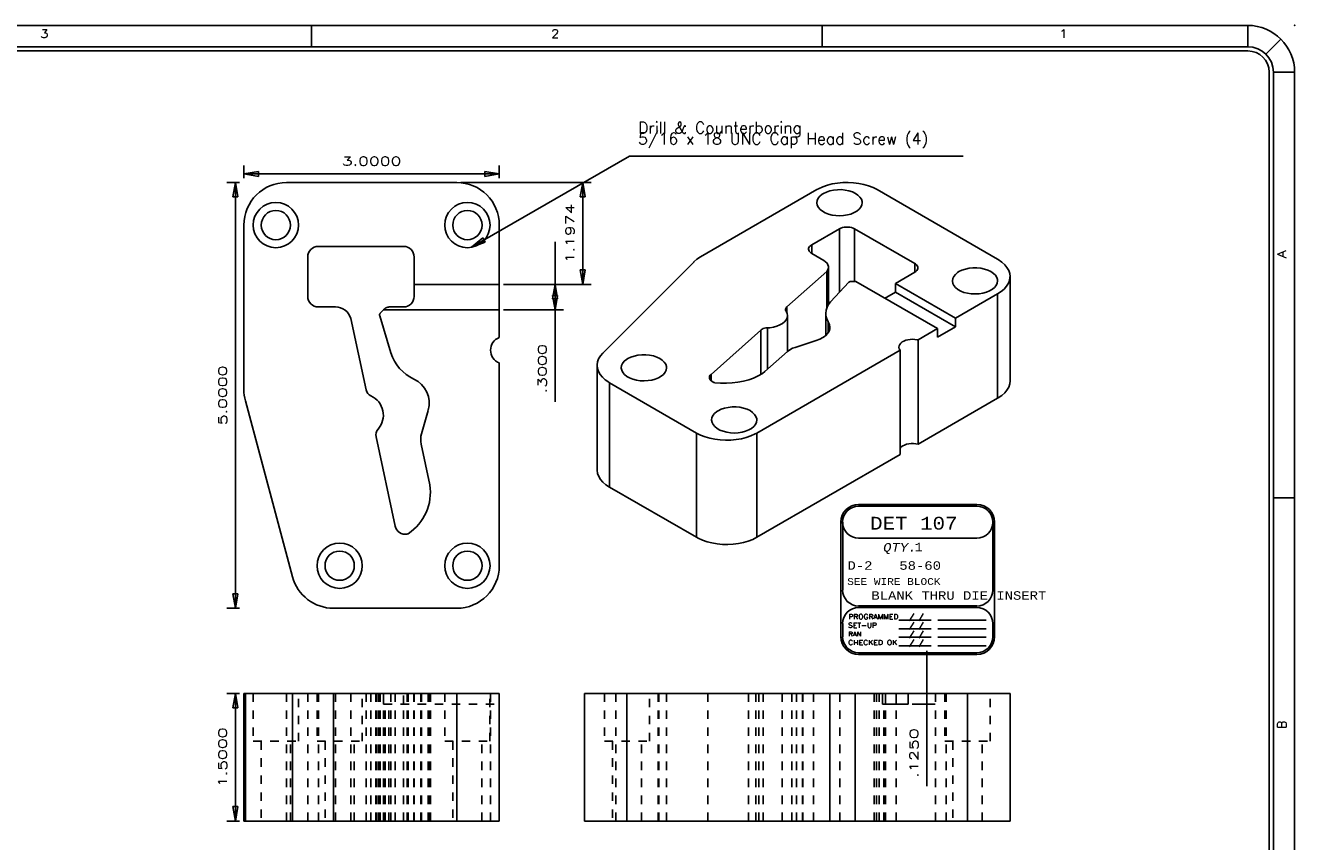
# Model space of a CAD drawing. Header units: inches. Extents: x 3 to 289, y 4 to 291.
# Tile 88 of 256: x 46.81 to 61.72, y 118.9 to 128.49. Entities that reach past the tile are written whole.
import ezdxf
from ezdxf.enums import TextEntityAlignment as Align

# ---------------------------------------------------------------- set-up
doc = ezdxf.new("R2010")
doc.units = ezdxf.units.IN
doc.header["$LTSCALE"] = 0.5
doc.header["$MEASUREMENT"] = 0
doc.linetypes.add('HIDDEN', pattern=[0.225, 0.15, -0.075])
for name, color, linetype in [('DIE', 7, 'Continuous'), ('MFB', 7, 'Continuous'), ('PLOTVIEW1', 7, 'Continuous')]:
    doc.layers.add(name, color=color, linetype=linetype)
doc.styles.add('VERO0-Simplex', font='simplex_.ttf')
doc.styles.add('VERO2-Courier New', font='cour.ttf')
doc.styles.add('VERO3-RomanS', font='romans__.ttf')
doc.styles.add('VERO5-RomanD', font='romand__.ttf')
doc.styles.add('VERO8-Courier New', font='couri.ttf')

# ---------------------------------------------------------------- blocks, each defined once
blk = doc.blocks.new('ArrowheadClosed')
at = {"color": 0}
for p, q in [((0, 0), (-1, 0.176)), ((-1, 0.176), (-1, -0.176)), ((-1, -0.176), (0, 0))]:
    blk.add_line(p, q, dxfattribs=at)

msp = doc.modelspace()

# ---------------------------------------------------------------- linework, layer by layer
at = {"layer": 'DIE', "color": 56, "linetype": 'Continuous'}
for p, q in [((49.382, 126.695), (49.382, 126.845)), ((49.382, 126.745), (52.382, 126.745)), ((52.382, 126.695), (52.382, 126.845)), ((49.332, 126.645), (49.182, 126.645)), ((49.282, 121.645), (49.282, 126.645)), ((49.332, 121.645), (49.182, 121.645)), ((49.332, 120.645), (49.182, 120.645)), ((49.282, 119.145), (49.282, 120.645)), ((49.332, 119.145), (49.182, 119.145))]:
    msp.add_line(p, q, dxfattribs=at)
at = {"layer": 'DIE', "color": 9, "linetype": 'Continuous'}
for p, q in [((51.882, 126.645), (49.882, 126.645)), ((56.182, 126.594), (56.133, 126.571)), ((56.237, 126.613), (56.182, 126.594)), ((56.294, 126.628), (56.237, 126.613)), ((56.355, 126.638), (56.294, 126.628)), ((56.417, 126.644), (56.355, 126.638)), ((56.481, 126.645), (56.417, 126.644)), ((56.543, 126.642), (56.481, 126.645)), ((56.605, 126.634), (56.543, 126.642)), ((56.665, 126.622), (56.605, 126.634)), ((56.721, 126.605), (56.665, 126.622)), ((56.773, 126.585), (56.721, 126.605)), ((56.821, 126.561), (56.773, 126.585)), ((56.114, 126.561), (54.746, 125.771)), ((56.133, 126.571), (56.114, 126.561)), ((56.117, 126.434), (56.129, 126.46)), ((56.129, 126.46), (56.149, 126.484)), ((56.149, 126.484), (56.175, 126.506)), ((56.175, 126.506), (56.191, 126.516)), ((56.191, 126.516), (56.226, 126.533)), ((56.226, 126.533), (56.266, 126.547)), ((56.266, 126.547), (56.309, 126.556)), ((56.309, 126.556), (56.355, 126.56)), ((56.355, 126.56), (56.401, 126.561)), ((56.401, 126.561), (56.446, 126.556)), ((56.446, 126.556), (56.49, 126.547)), ((56.49, 126.547), (56.53, 126.534)), ((56.53, 126.534), (56.565, 126.517)), ((56.565, 126.517), (56.595, 126.497)), ((56.595, 126.497), (56.619, 126.474)), ((56.619, 126.474), (56.635, 126.449)), ((56.635, 126.449), (56.643, 126.423)), ((58.235, 125.744), (56.821, 126.561)), ((56.113, 126.408), (56.117, 126.434)), ((56.113, 126.405), (56.113, 126.408)), ((56.118, 126.379), (56.113, 126.405)), ((56.131, 126.353), (56.118, 126.379)), ((56.151, 126.329), (56.131, 126.353)), ((56.178, 126.308), (56.151, 126.329)), ((56.211, 126.289), (56.178, 126.308)), ((56.249, 126.274), (56.211, 126.289)), ((56.551, 126.291), (56.513, 126.275)), ((56.583, 126.31), (56.551, 126.291)), ((56.609, 126.331), (56.583, 126.31)), ((56.629, 126.356), (56.609, 126.331)), ((56.641, 126.381), (56.629, 126.356)), ((56.645, 126.408), (56.641, 126.381)), ((56.643, 126.423), (56.645, 126.408)), ((49.382, 126.145), (49.382, 124.211)), ((52.382, 125.448), (52.382, 126.145)), ((56.291, 126.263), (56.249, 126.274)), ((56.335, 126.256), (56.291, 126.263)), ((56.381, 126.254), (56.335, 126.256)), ((56.427, 126.257), (56.381, 126.254)), ((56.471, 126.264), (56.427, 126.257)), ((56.513, 126.275), (56.471, 126.264)), ((56.379, 126.102), (56.052, 125.913)), ((56.396, 126.11), (56.379, 126.102)), ((56.415, 126.116), (56.396, 126.11)), ((56.435, 126.12), (56.415, 126.116)), ((56.456, 126.122), (56.435, 126.12)), ((56.478, 126.122), (56.456, 126.122)), ((56.5, 126.12), (56.478, 126.122)), ((56.52, 126.116), (56.5, 126.12)), ((56.539, 126.11), (56.52, 126.116)), ((56.556, 126.102), (56.539, 126.11)), ((57.263, 125.693), (56.556, 126.102)), ((51.257, 125.895), (50.257, 125.895)), ((56.016, 125.868), (56.015, 125.862)), ((56.015, 125.862), (56.017, 125.849)), ((56.02, 125.88), (56.016, 125.868)), ((56.017, 125.849), (56.023, 125.837)), ((56.027, 125.892), (56.02, 125.88)), ((56.038, 125.903), (56.027, 125.892)), ((56.052, 125.913), (56.038, 125.903)), ((50.132, 125.77), (50.132, 125.308)), ((51.382, 125.448), (51.382, 125.77)), ((54.667, 125.711), (53.597, 124.642)), ((54.669, 125.714), (54.667, 125.711)), ((54.704, 125.744), (54.669, 125.714)), ((54.746, 125.771), (54.704, 125.744)), ((56.023, 125.837), (56.032, 125.826)), ((56.032, 125.826), (56.045, 125.815)), ((56.045, 125.815), (56.052, 125.811)), ((56.052, 125.811), (56.194, 125.729)), ((56.194, 125.729), (56.215, 125.714)), ((56.215, 125.714), (56.232, 125.697)), ((56.232, 125.697), (56.243, 125.679)), ((57.27, 125.689), (57.263, 125.693)), ((58.244, 125.739), (58.235, 125.744)), ((58.285, 125.711), (58.244, 125.739)), ((58.319, 125.68), (58.285, 125.711)), ((56.228, 125.599), (55.76, 125.184)), ((56.238, 125.613), (56.228, 125.599)), ((56.228, 125.17), (56.228, 125.599)), ((56.247, 125.632), (56.238, 125.613)), ((56.243, 125.679), (56.249, 125.66)), ((56.25, 125.651), (56.247, 125.632)), ((56.249, 125.66), (56.25, 125.651)), ((56.25, 125.212), (56.25, 125.651)), ((57.035, 125.46), (57.263, 125.591)), ((57.263, 125.591), (57.277, 125.601)), ((57.283, 125.678), (57.27, 125.689)), ((57.277, 125.601), (57.288, 125.612)), ((57.292, 125.667), (57.283, 125.678)), ((57.288, 125.612), (57.295, 125.624)), ((57.298, 125.655), (57.292, 125.667)), ((57.295, 125.624), (57.299, 125.636)), ((57.299, 125.642), (57.298, 125.655)), ((57.299, 125.636), (57.299, 125.642)), ((57.708, 125.516), (57.72, 125.541)), ((57.72, 125.541), (57.74, 125.565)), ((57.74, 125.565), (57.766, 125.587)), ((57.766, 125.587), (57.782, 125.598)), ((57.782, 125.598), (57.817, 125.615)), ((57.817, 125.615), (57.857, 125.628)), ((57.857, 125.628), (57.9, 125.637)), ((57.9, 125.637), (57.946, 125.642)), ((57.946, 125.642), (57.992, 125.642)), ((57.992, 125.642), (58.037, 125.638)), ((58.037, 125.638), (58.081, 125.629)), ((58.081, 125.629), (58.121, 125.615)), ((58.121, 125.615), (58.156, 125.599)), ((58.156, 125.599), (58.186, 125.578)), ((58.186, 125.578), (58.21, 125.555)), ((58.21, 125.555), (58.226, 125.531)), ((58.346, 125.647), (58.319, 125.68)), ((58.366, 125.612), (58.346, 125.647)), ((58.378, 125.577), (58.366, 125.612)), ((58.382, 125.54), (58.378, 125.577)), ((58.381, 125.533), (58.382, 125.54)), ((58.382, 124.315), (58.382, 125.54)), ((52.382, 125.448), (51.382, 125.448)), ((51.382, 125.448), (51.382, 125.308)), ((52.382, 125.448), (52.382, 125.148)), ((56.274, 125.243), (56.487, 125.474)), ((56.487, 125.474), (56.49, 125.476)), ((56.49, 125.476), (56.494, 125.479)), ((56.494, 125.479), (56.498, 125.481)), ((56.498, 125.481), (56.503, 125.482)), ((56.503, 125.482), (56.508, 125.483)), ((56.508, 125.483), (56.513, 125.483)), ((56.513, 125.483), (56.514, 125.483)), ((56.514, 125.483), (56.569, 125.483)), ((56.569, 125.483), (57.53, 124.929)), ((57.742, 125.051), (57.035, 125.46)), ((57.035, 125.46), (57.035, 125.358)), ((57.704, 125.489), (57.708, 125.516)), ((57.704, 125.487), (57.704, 125.489)), ((57.709, 125.46), (57.704, 125.487)), ((57.722, 125.435), (57.709, 125.46)), ((57.742, 125.411), (57.722, 125.435)), ((57.769, 125.389), (57.742, 125.411)), ((58.174, 125.391), (58.142, 125.372)), ((58.2, 125.413), (58.174, 125.391)), ((58.22, 125.437), (58.2, 125.413)), ((58.232, 125.463), (58.22, 125.437)), ((58.226, 125.531), (58.234, 125.504)), ((58.236, 125.489), (58.232, 125.463)), ((58.234, 125.504), (58.236, 125.489)), ((58.277, 125.363), (58.312, 125.394)), ((58.312, 125.394), (58.341, 125.426)), ((58.341, 125.426), (58.362, 125.461)), ((58.362, 125.461), (58.376, 125.496)), ((58.376, 125.496), (58.381, 125.533)), ((56.251, 125.214), (56.274, 125.243)), ((56.919, 125.292), (56.908, 125.288)), ((56.936, 125.3), (56.919, 125.292)), ((57.035, 125.358), (56.936, 125.3)), ((57.742, 124.949), (57.035, 125.358)), ((57.742, 125.051), (58.235, 125.336)), ((57.802, 125.37), (57.769, 125.389)), ((57.84, 125.355), (57.802, 125.37)), ((57.882, 125.345), (57.84, 125.355)), ((57.926, 125.338), (57.882, 125.345)), ((57.972, 125.336), (57.926, 125.338)), ((58.018, 125.338), (57.972, 125.336)), ((58.062, 125.345), (58.018, 125.338)), ((58.104, 125.357), (58.062, 125.345)), ((58.142, 125.372), (58.104, 125.357)), ((58.235, 125.336), (58.277, 125.363)), ((50.257, 125.183), (50.457, 125.183)), ((50.984, 125.109), (51.023, 125.148)), ((51.04, 125.164), (51.023, 125.148)), ((51.023, 125.148), (52.382, 125.148)), ((51.257, 125.183), (51.084, 125.183)), ((52.382, 124.825), (52.382, 125.148)), ((55.747, 125.165), (55.744, 125.155)), ((55.744, 125.155), (55.744, 125.152)), ((55.744, 125.152), (55.746, 125.142)), ((55.746, 125.142), (55.75, 125.132)), ((55.752, 125.175), (55.747, 125.165)), ((55.75, 125.132), (55.751, 125.132)), ((55.751, 125.132), (55.762, 125.108)), ((55.76, 125.184), (55.752, 125.175)), ((55.762, 125.108), (55.766, 125.083)), ((56.216, 125.107), (56.22, 125.144)), ((56.216, 125.107), (56.216, 124.847)), ((56.218, 125.078), (56.216, 125.107)), ((56.22, 125.144), (56.232, 125.18)), ((56.232, 125.18), (56.251, 125.214)), ((50.64, 125.048), (50.818, 124.209)), ((51.109, 124.645), (50.977, 125.078)), ((55.602, 124.947), (55.559, 124.94)), ((55.641, 124.957), (55.602, 124.947)), ((55.677, 124.972), (55.641, 124.957)), ((55.708, 124.989), (55.677, 124.972)), ((55.733, 125.01), (55.708, 124.989)), ((55.751, 125.033), (55.733, 125.01)), ((55.762, 125.057), (55.751, 125.033)), ((55.766, 125.082), (55.762, 125.057)), ((55.766, 125.083), (55.766, 125.082)), ((55.766, 124.659), (55.766, 125.082)), ((56.229, 125.042), (56.218, 125.078)), ((56.247, 125.007), (56.229, 125.042)), ((56.247, 124.883), (56.247, 125.007)), ((56.25, 125.001), (56.247, 125.007)), ((56.262, 124.974), (56.25, 125.001)), ((56.266, 124.945), (56.262, 124.974)), ((56.265, 124.927), (56.266, 124.945)), ((57.742, 124.949), (57.53, 124.827)), ((57.742, 125.051), (57.742, 124.949)), ((55.455, 124.912), (54.87, 124.392)), ((55.458, 124.915), (55.455, 124.912)), ((55.47, 124.922), (55.458, 124.915)), ((55.483, 124.929), (55.47, 124.922)), ((55.499, 124.933), (55.483, 124.929)), ((55.515, 124.937), (55.499, 124.933)), ((55.532, 124.938), (55.515, 124.937)), ((55.559, 124.94), (55.532, 124.938)), ((56.106, 124.788), (56.148, 124.804)), ((56.148, 124.804), (56.184, 124.824)), ((56.184, 124.824), (56.215, 124.846)), ((56.215, 124.846), (56.239, 124.872)), ((56.239, 124.872), (56.256, 124.899)), ((56.256, 124.899), (56.265, 124.927)), ((57.157, 124.792), (57.182, 124.799)), ((57.182, 124.799), (57.209, 124.803)), ((57.209, 124.803), (57.237, 124.805)), ((57.237, 124.805), (57.265, 124.803)), ((57.265, 124.803), (57.291, 124.799)), ((57.291, 124.799), (57.301, 124.797)), ((57.301, 124.797), (57.53, 124.929)), ((57.301, 123.572), (57.301, 124.797)), ((57.53, 124.827), (57.53, 124.929)), ((55.407, 123.703), (57.09, 124.675)), ((55.502, 124.424), (55.769, 124.661)), ((55.769, 124.661), (55.796, 124.681)), ((55.796, 124.681), (55.828, 124.698)), ((55.828, 124.698), (55.857, 124.709)), ((55.857, 124.709), (56.106, 124.788)), ((57.077, 124.712), (57.079, 124.728)), ((57.077, 124.706), (57.077, 124.712)), ((57.081, 124.69), (57.077, 124.706)), ((57.079, 124.728), (57.086, 124.744)), ((57.09, 124.675), (57.081, 124.69)), ((57.086, 124.744), (57.098, 124.759)), ((57.09, 124.675), (57.09, 123.45)), ((57.098, 124.759), (57.114, 124.772)), ((57.114, 124.772), (57.134, 124.783)), ((57.134, 124.783), (57.157, 124.792)), ((52.382, 122.145), (52.382, 124.526)), ((53.536, 124.539), (53.53, 124.503)), ((53.53, 124.503), (53.53, 124.498)), ((53.53, 124.498), (53.53, 123.273)), ((53.53, 124.498), (53.534, 124.461)), ((53.549, 124.575), (53.536, 124.539)), ((53.569, 124.609), (53.549, 124.575)), ((53.597, 124.642), (53.569, 124.609)), ((53.819, 124.495), (53.831, 124.521)), ((53.831, 124.521), (53.85, 124.545)), ((53.85, 124.545), (53.877, 124.567)), ((53.877, 124.567), (53.893, 124.577)), ((53.893, 124.577), (53.928, 124.594)), ((53.928, 124.594), (53.968, 124.607)), ((53.968, 124.607), (54.011, 124.617)), ((54.011, 124.617), (54.057, 124.621)), ((54.057, 124.621), (54.103, 124.621)), ((54.103, 124.621), (54.148, 124.617)), ((54.148, 124.617), (54.192, 124.608)), ((54.192, 124.608), (54.232, 124.595)), ((54.232, 124.595), (54.267, 124.578)), ((54.267, 124.578), (54.297, 124.558)), ((54.297, 124.558), (54.32, 124.535)), ((54.32, 124.535), (54.337, 124.51)), ((54.337, 124.51), (54.345, 124.484)), ((53.534, 124.461), (53.546, 124.425)), ((53.546, 124.425), (53.566, 124.391)), ((53.566, 124.391), (53.593, 124.358)), ((53.593, 124.358), (53.627, 124.327)), ((53.815, 124.469), (53.819, 124.495)), ((53.815, 124.466), (53.815, 124.469)), ((53.82, 124.44), (53.815, 124.466)), ((53.833, 124.414), (53.82, 124.44)), ((53.853, 124.39), (53.833, 124.414)), ((53.88, 124.368), (53.853, 124.39)), ((53.913, 124.35), (53.88, 124.368)), ((53.951, 124.335), (53.913, 124.35)), ((54.253, 124.352), (54.215, 124.336)), ((54.285, 124.37), (54.253, 124.352)), ((54.311, 124.392), (54.285, 124.37)), ((54.331, 124.416), (54.311, 124.392)), ((54.342, 124.442), (54.331, 124.416)), ((54.346, 124.469), (54.342, 124.442)), ((54.345, 124.484), (54.346, 124.469)), ((54.851, 124.358), (54.85, 124.354)), ((54.85, 124.354), (54.852, 124.342)), ((54.853, 124.37), (54.851, 124.358)), ((54.86, 124.381), (54.853, 124.37)), ((54.87, 124.392), (54.86, 124.381)), ((55.312, 124.328), (55.37, 124.349)), ((55.37, 124.349), (55.424, 124.374)), ((55.424, 124.374), (55.472, 124.402)), ((55.472, 124.402), (55.502, 124.424)), ((53.627, 124.327), (53.668, 124.299)), ((53.668, 124.299), (53.677, 124.294)), ((53.677, 124.294), (54.7, 123.703)), ((53.993, 124.324), (53.951, 124.335)), ((54.037, 124.317), (53.993, 124.324)), ((54.083, 124.315), (54.037, 124.317)), ((54.129, 124.318), (54.083, 124.315)), ((54.173, 124.325), (54.129, 124.318)), ((54.215, 124.336), (54.173, 124.325)), ((54.852, 124.342), (54.858, 124.33)), ((54.858, 124.33), (54.866, 124.319)), ((54.866, 124.319), (54.878, 124.31)), ((54.878, 124.31), (54.893, 124.301)), ((54.893, 124.301), (54.904, 124.296)), ((54.905, 124.296), (54.904, 124.296)), ((54.91, 124.295), (54.905, 124.296)), ((54.915, 124.294), (54.91, 124.295)), ((54.915, 124.294), (54.982, 124.288)), ((54.982, 124.288), (55.051, 124.287)), ((55.051, 124.287), (55.119, 124.291)), ((55.119, 124.291), (55.186, 124.299)), ((55.186, 124.299), (55.251, 124.312)), ((55.251, 124.312), (55.312, 124.328)), ((58.346, 124.208), (58.319, 124.176)), ((58.366, 124.243), (58.346, 124.208)), ((58.378, 124.279), (58.366, 124.243)), ((58.382, 124.315), (58.378, 124.279)), ((49.399, 124.082), (49.952, 122.016)), ((58.235, 124.111), (57.301, 123.572)), ((58.244, 124.117), (58.235, 124.111)), ((58.285, 124.145), (58.244, 124.117)), ((58.319, 124.176), (58.285, 124.145)), ((51.469, 123.695), (51.547, 123.969)), ((54.88, 123.883), (54.892, 123.908)), ((54.892, 123.908), (54.911, 123.932)), ((54.911, 123.932), (54.937, 123.954)), ((54.937, 123.954), (54.954, 123.965)), ((54.954, 123.965), (54.989, 123.982)), ((54.989, 123.982), (55.029, 123.995)), ((55.029, 123.995), (55.072, 124.004)), ((55.072, 124.004), (55.117, 124.009)), ((55.117, 124.009), (55.163, 124.009)), ((55.163, 124.009), (55.209, 124.005)), ((55.209, 124.005), (55.252, 123.996)), ((55.252, 123.996), (55.292, 123.982)), ((55.292, 123.982), (55.328, 123.966)), ((55.328, 123.966), (55.358, 123.945)), ((55.358, 123.945), (55.381, 123.922)), ((55.381, 123.922), (55.397, 123.898)), ((54.876, 123.856), (54.88, 123.883)), ((54.876, 123.854), (54.876, 123.856)), ((54.881, 123.827), (54.876, 123.854)), ((54.893, 123.802), (54.881, 123.827)), ((54.913, 123.778), (54.893, 123.802)), ((54.94, 123.756), (54.913, 123.778)), ((54.973, 123.738), (54.94, 123.756)), ((55.346, 123.758), (55.313, 123.739)), ((55.372, 123.78), (55.346, 123.758)), ((55.391, 123.804), (55.372, 123.78)), ((55.403, 123.83), (55.391, 123.804)), ((55.397, 123.898), (55.406, 123.871)), ((55.407, 123.856), (55.403, 123.83)), ((55.406, 123.871), (55.407, 123.856)), ((50.935, 123.66), (51.158, 122.609)), ((54.7, 123.703), (54.747, 123.679)), ((54.747, 123.679), (54.799, 123.658)), ((54.799, 123.658), (54.856, 123.642)), ((54.856, 123.642), (54.915, 123.63)), ((54.915, 123.63), (54.977, 123.622)), ((55.011, 123.723), (54.973, 123.738)), ((54.977, 123.622), (55.04, 123.619)), ((55.053, 123.712), (55.011, 123.723)), ((55.04, 123.619), (55.103, 123.62)), ((55.098, 123.705), (55.053, 123.712)), ((55.144, 123.703), (55.098, 123.705)), ((55.103, 123.62), (55.166, 123.626)), ((55.19, 123.705), (55.144, 123.703)), ((55.166, 123.626), (55.226, 123.636)), ((55.234, 123.712), (55.19, 123.705)), ((55.226, 123.636), (55.284, 123.651)), ((55.276, 123.724), (55.234, 123.712)), ((55.313, 123.739), (55.276, 123.724)), ((55.284, 123.651), (55.338, 123.67)), ((55.338, 123.67), (55.388, 123.693)), ((55.388, 123.693), (55.407, 123.703)), ((51.566, 123.095), (51.464, 123.574)), ((57.09, 123.525), (57.104, 123.539)), ((57.104, 123.539), (57.121, 123.552)), ((57.121, 123.552), (57.142, 123.562)), ((57.142, 123.562), (57.166, 123.571)), ((57.166, 123.571), (57.192, 123.576)), ((57.192, 123.576), (57.219, 123.58)), ((57.219, 123.58), (57.247, 123.58)), ((57.247, 123.58), (57.275, 123.577)), ((57.275, 123.577), (57.301, 123.572)), ((57.09, 123.45), (55.407, 122.478)), ((53.531, 123.265), (53.53, 123.273)), ((53.536, 123.229), (53.531, 123.265)), ((53.55, 123.193), (53.536, 123.229)), ((53.571, 123.159), (53.55, 123.193)), ((53.6, 123.126), (53.571, 123.159)), ((53.635, 123.096), (53.6, 123.126)), ((53.677, 123.069), (53.635, 123.096)), ((54.7, 122.478), (53.677, 123.069)), ((54.719, 122.468), (54.7, 122.478)), ((54.768, 122.445), (54.719, 122.468)), ((54.822, 122.426), (54.768, 122.445)), ((54.88, 122.412), (54.822, 122.426)), ((54.941, 122.401), (54.88, 122.412)), ((55.251, 122.417), (55.191, 122.405)), ((55.307, 122.434), (55.251, 122.417)), ((55.359, 122.454), (55.307, 122.434)), ((55.407, 122.478), (55.359, 122.454)), ((55.003, 122.395), (54.941, 122.401)), ((55.066, 122.394), (55.003, 122.395)), ((55.129, 122.397), (55.066, 122.394)), ((55.191, 122.405), (55.129, 122.397)), ((50.435, 121.645), (51.882, 121.645)), ((49.382, 119.145), (49.382, 120.645)), ((49.382, 120.645), (49.399, 120.645)), ((49.399, 120.645), (49.952, 120.645)), ((49.952, 120.645), (50.435, 120.645)), ((50.435, 120.645), (51.882, 120.645)), ((51.882, 120.645), (52.382, 120.645)), ((52.382, 119.145), (52.382, 120.645)), ((53.382, 119.145), (53.382, 120.645)), ((53.382, 120.645), (53.882, 120.645)), ((53.882, 120.645), (56.263, 120.645)), ((56.263, 120.645), (56.263, 119.145)), ((56.263, 120.645), (56.561, 120.645)), ((56.561, 119.145), (56.561, 120.645)), ((56.561, 120.645), (56.884, 120.645)), ((56.884, 120.52), (56.884, 120.645)), ((56.919, 120.645), (56.884, 120.645)), ((56.919, 120.52), (56.919, 120.645)), ((56.919, 120.645), (57.044, 120.645)), ((57.184, 120.645), (57.044, 120.645)), ((57.184, 120.645), (57.184, 120.52)), ((57.184, 120.645), (57.882, 120.645)), ((57.882, 120.645), (58.382, 120.645)), ((58.382, 119.145), (58.382, 120.645)), ((57.184, 120.52), (56.884, 120.52)), ((49.399, 119.145), (49.382, 119.145)), ((49.952, 119.145), (49.399, 119.145)), ((50.435, 119.145), (49.952, 119.145)), ((51.882, 119.145), (50.435, 119.145)), ((52.382, 119.145), (51.882, 119.145)), ((53.882, 119.145), (53.382, 119.145)), ((56.263, 119.145), (53.882, 119.145)), ((56.263, 119.145), (56.561, 119.145)), ((57.882, 119.145), (56.561, 119.145)), ((58.382, 119.145), (57.882, 119.145))]:
    msp.add_line(p, q, dxfattribs=at)
at = {"layer": 'DIE', "color": 4, "linetype": 'Continuous'}
for p, q in [((56.379, 125.357), (56.379, 126.102)), ((56.556, 125.483), (56.556, 126.102)), ((56.052, 125.811), (56.052, 125.913)), ((57.263, 125.591), (57.263, 125.693)), ((58.235, 124.111), (58.235, 125.336)), ((55.76, 125.112), (55.76, 125.184)), ((55.455, 124.392), (55.455, 124.912)), ((55.532, 124.451), (55.532, 124.938)), ((54.87, 124.316), (54.87, 124.392)), ((53.677, 123.069), (53.677, 124.294)), ((54.7, 122.478), (54.7, 123.703)), ((55.407, 122.478), (55.407, 123.703)), ((49.399, 119.145), (49.399, 120.645)), ((49.952, 119.145), (49.952, 120.645)), ((50.435, 119.145), (50.435, 120.645)), ((51.882, 119.145), (51.882, 120.645)), ((53.882, 119.145), (53.882, 120.645)), ((57.044, 120.52), (57.044, 120.645)), ((57.882, 119.145), (57.882, 120.645))]:
    msp.add_line(p, q, dxfattribs=at)
at = {"layer": 'DIE', "color": 254, "linetype": 'HIDDEN'}
for p, q in [((49.491, 120.645), (49.491, 120.083)), ((49.882, 119.145), (49.882, 120.645)), ((50.022, 120.083), (50.022, 120.645)), ((50.132, 119.145), (50.132, 120.645)), ((50.241, 120.645), (50.241, 120.083)), ((50.257, 119.145), (50.257, 120.645)), ((50.457, 119.145), (50.457, 120.645)), ((50.64, 119.145), (50.64, 120.645)), ((50.772, 120.083), (50.772, 120.645)), ((50.818, 119.145), (50.818, 120.645)), ((50.874, 119.145), (50.874, 120.645)), ((50.933, 120.645), (50.933, 119.145)), ((50.935, 119.145), (50.935, 120.645)), ((50.958, 119.145), (50.958, 120.645)), ((50.975, 120.645), (50.975, 119.145)), ((50.977, 119.145), (50.977, 120.645)), ((50.984, 119.145), (50.984, 120.645)), ((51.02, 119.145), (51.02, 120.645)), ((51.023, 120.52), (51.023, 120.645)), ((51.109, 119.145), (51.109, 120.645)), ((51.158, 119.145), (51.158, 120.645)), ((51.257, 120.52), (51.257, 120.645)), ((51.3, 120.645), (51.3, 119.145)), ((51.31, 119.145), (51.31, 120.645)), ((51.379, 119.145), (51.379, 120.645)), ((51.382, 120.645), (51.382, 120.52)), ((51.459, 120.645), (51.459, 119.145)), ((51.464, 119.145), (51.464, 120.645)), ((51.469, 119.145), (51.469, 120.645)), ((51.547, 119.145), (51.547, 120.645)), ((51.559, 119.145), (51.559, 120.645)), ((51.566, 119.145), (51.566, 120.645)), ((51.573, 119.145), (51.573, 120.645)), ((51.741, 120.645), (51.741, 120.083)), ((52.272, 120.083), (52.272, 120.645)), ((52.279, 120.645), (52.279, 119.145)), ((53.616, 120.645), (53.616, 120.083)), ((53.752, 119.145), (53.752, 120.645)), ((54.147, 120.083), (54.147, 120.645)), ((54.25, 120.645), (54.25, 119.145)), ((54.253, 120.645), (54.253, 119.145)), ((54.257, 119.145), (54.257, 120.645)), ((54.345, 119.145), (54.345, 120.645)), ((54.832, 119.145), (54.832, 120.645)), ((55.311, 119.145), (55.311, 120.645)), ((55.396, 119.145), (55.396, 120.645)), ((55.432, 119.145), (55.432, 120.645)), ((55.483, 119.145), (55.483, 120.645)), ((55.706, 119.145), (55.706, 120.645)), ((55.818, 119.145), (55.818, 120.645)), ((55.875, 119.145), (55.875, 120.645)), ((55.945, 119.145), (55.945, 120.645)), ((55.947, 119.145), (55.947, 120.645)), ((56.073, 119.145), (56.073, 120.645)), ((56.381, 119.145), (56.381, 120.645)), ((56.784, 119.145), (56.784, 120.645)), ((56.814, 119.145), (56.814, 120.645)), ((56.845, 119.145), (56.845, 120.645)), ((57.507, 119.145), (57.507, 120.645)), ((57.616, 120.645), (57.616, 120.083)), ((57.632, 119.145), (57.632, 120.645)), ((58.147, 120.083), (58.147, 120.645)), ((51.023, 120.52), (52.382, 120.52)), ((51.04, 119.145), (51.04, 120.52)), ((51.084, 119.145), (51.084, 120.52)), ((51.257, 119.145), (51.257, 120.52)), ((51.382, 119.145), (51.382, 120.52)), ((56.901, 119.145), (56.901, 120.52)), ((56.919, 119.145), (56.919, 120.52)), ((57.044, 119.145), (57.044, 120.52)), ((49.491, 120.083), (50.022, 120.083)), ((49.585, 120.083), (49.585, 119.145)), ((49.928, 119.145), (49.928, 120.083)), ((50.241, 120.083), (50.772, 120.083)), ((50.335, 120.083), (50.335, 119.145)), ((50.678, 119.145), (50.678, 120.083)), ((51.741, 120.083), (52.272, 120.083)), ((51.835, 120.083), (51.835, 119.145)), ((52.178, 119.145), (52.178, 120.083)), ((53.616, 120.083), (54.147, 120.083)), ((53.71, 120.083), (53.71, 119.145)), ((54.053, 119.145), (54.053, 120.083)), ((57.616, 120.083), (58.147, 120.083)), ((57.71, 120.083), (57.71, 119.145)), ((58.053, 119.145), (58.053, 120.083))]:
    msp.add_line(p, q, dxfattribs=at)
at = {"layer": 'DIE', "color": 9, "linetype": 'Continuous', "extrusion": (0, 0, -1)}
for centre, radius in [((-49.757, 126.145), 0.266), ((-49.757, 126.145), 0.172), ((-52.007, 126.145), 0.266), ((-52.007, 126.145), 0.172), ((-50.507, 122.145), 0.266), ((-52.007, 122.145), 0.266), ((-50.507, 122.145), 0.172), ((-52.007, 122.145), 0.172)]:
    msp.add_circle(centre, radius, dxfattribs=at)
at = {"layer": 'DIE', "color": 9, "linetype": 'Continuous'}
for centre, radius, start, end in [((49.882, 126.145), 0.5, 90, 180), ((51.882, 126.145), 0.5, 0, 90), ((50.257, 125.77), 0.125, 90, 180), ((51.257, 125.77), 0.125, 0, 90), ((50.257, 125.308), 0.125, 180, 270), ((51.084, 125.12), 0.0625, 90, 135), ((49.882, 124.211), 0.5, 180, 195), ((50.916, 124.23), 0.1, 192, 245.2732), ((51.249, 124.055), 0.31, 344, 65.2945), ((51.033, 123.681), 0.1, 138.7268, 192), ((50.988, 123.009), 0.585, 303.459, 8.4907), ((51.276, 122.634), 0.12, 192, 281.4482), ((51.882, 122.145), 0.5, 270, 0), ((50.435, 122.145), 0.5, 195, 270)]:
    msp.add_arc(centre, radius, start, end, dxfattribs=at)
at = {"layer": 'DIE', "color": 9, "linetype": 'Continuous', "extrusion": (0, 0, -1)}
for centre, radius, start, end in [((-51.257, 125.308), 0.125, 180, 270), ((-50.457, 124.992), 0.191, 90, 162.9858), ((-51.007, 125.087), 0.0313, 342.9999, 45), ((-52.439, 124.675), 0.16, 291.1852, 68.8148), ((-51.587, 124.791), 0.5, 294.6543, 342.9999), ((-50.77, 123.912), 0.25, 114.7268, 221.2732), ((-51.709, 123.626), 0.25, 348, 16), ((-51.294, 122.546), 0.03, 236.541, 258.5518)]:
    msp.add_arc(centre, radius, start, end, dxfattribs=at)
at = {"layer": 'MFB', "color": 56, "linetype": 'Continuous'}
for p, q in [((52.055, 125.884), (53.912, 126.956)), ((53.912, 126.956), (57.832, 126.956)), ((51.932, 126.645), (53.462, 126.645)), ((53.362, 125.448), (53.362, 126.645)), ((53.037, 125.448), (53.037, 125.948)), ((52.432, 125.448), (53.137, 125.448)), ((52.432, 125.448), (53.462, 125.448)), ((53.037, 125.148), (53.037, 125.448)), ((52.432, 125.148), (53.137, 125.148)), ((53.037, 124.068), (53.037, 125.148)), ((57.404, 120.645), (57.404, 121.145)), ((57.234, 120.645), (57.504, 120.645)), ((57.404, 120.52), (57.404, 120.645)), ((57.234, 120.52), (57.504, 120.52)), ((57.404, 119.556), (57.404, 120.52))]:
    msp.add_line(p, q, dxfattribs=at)
at = {"layer": 'PLOTVIEW1', "color": 97, "linetype": 'Continuous'}
for p, q in [((61.175, 128.49), (15.175, 128.49)), ((50.175, 128.49), (50.175, 128.24)), ((56.175, 128.49), (56.175, 128.24)), ((61.175, 128.24), (61.175, 128.49)), ((61.175, 128.24), (15.175, 128.24)), ((61.387, 128.152), (61.564, 128.329)), ((61.175, 128.19), (15.175, 128.19)), ((61.425, 93.94), (61.425, 127.94)), ((61.475, 93.94), (61.475, 127.94)), ((61.475, 127.94), (61.725, 127.94)), ((61.725, 93.94), (61.725, 127.94)), ((61.725, 122.94), (61.475, 122.94))]:
    msp.add_line(p, q, dxfattribs=at)
at = {"layer": 'PLOTVIEW1', "color": 7, "linetype": 'Continuous'}
for p, q in [((57.991, 122.865), (56.603, 122.865)), ((57.991, 122.844), (56.603, 122.844)), ((56.395, 122.656), (56.395, 121.311)), ((56.416, 122.656), (56.416, 121.859)), ((58.178, 121.859), (58.178, 122.656)), ((58.199, 121.311), (58.199, 122.656)), ((56.603, 122.469), (57.991, 122.469)), ((56.603, 121.672), (57.991, 121.672)), ((57.991, 121.653), (56.603, 121.653)), ((56.416, 121.465), (56.416, 121.311)), ((57.075, 121.506), (57.456, 121.506)), ((57.075, 121.405), (57.456, 121.405)), ((57.532, 121.506), (58.103, 121.506)), ((57.532, 121.405), (58.103, 121.405)), ((58.178, 121.311), (58.178, 121.465)), ((57.075, 121.304), (57.456, 121.304)), ((57.532, 121.304), (58.103, 121.304)), ((56.603, 121.123), (57.991, 121.123)), ((56.603, 121.102), (57.991, 121.102)), ((57.075, 121.203), (57.456, 121.203)), ((57.532, 121.203), (58.103, 121.203))]:
    msp.add_line(p, q, dxfattribs=at)
at = {"layer": 'PLOTVIEW1', "color": 97, "linetype": 'Continuous'}
for radius in [0.55, 0.3, 0.25]:
    msp.add_arc((61.175, 127.94), radius, 0, 90, dxfattribs=at)
at = {"layer": 'PLOTVIEW1', "color": 7, "linetype": 'Continuous'}
for centre, radius, start, end in [((56.603, 122.656), 0.209, 90, 180), ((57.991, 122.656), 0.209, 0, 90), ((56.603, 122.656), 0.188, 90, 180), ((56.603, 122.656), 0.188, 90, 270), ((57.991, 122.656), 0.188, 0, 90), ((57.991, 122.656), 0.188, 270, 90), ((56.603, 121.859), 0.188, 180, 270), ((57.991, 121.859), 0.188, 270, 0), ((56.603, 121.465), 0.188, 90, 180), ((57.991, 121.465), 0.188, 0, 90), ((56.603, 121.311), 0.209, 180, 270), ((56.603, 121.311), 0.188, 180, 270), ((57.991, 121.311), 0.188, 270, 0), ((57.991, 121.311), 0.209, 270, 0)]:
    msp.add_arc(centre, radius, start, end, dxfattribs=at)
at = {"layer": 'PLOTVIEW1', "color": 56, "linetype": 'Continuous'}
msp.add_point((61.725, 128.49), dxfattribs=at)

# ---------------------------------------------------------------- block references
at = {"layer": 'DIE', "color": 56, "linetype": 'Continuous', "extrusion": (0, 0, -1), "xscale": 0.170138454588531, "yscale": 0.170138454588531, "zscale": 0.170138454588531}
msp.add_blockref('ArrowheadClosed', (-49.382, 126.745), dxfattribs=at)
at = {"layer": 'DIE', "color": 56, "linetype": 'Continuous', "xscale": 0.170138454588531, "yscale": 0.170138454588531, "zscale": 0.170138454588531}
msp.add_blockref('ArrowheadClosed', (52.382, 126.745), dxfattribs=at)
at = {"layer": 'DIE', "color": 56, "linetype": 'Continuous', "xscale": 0.170138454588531, "yscale": 0.170138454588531, "zscale": 0.170138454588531, "rotation": 90}
for p in [(49.282, 126.645), (49.282, 120.645)]:
    msp.add_blockref('ArrowheadClosed', p, dxfattribs=at)
at = {"layer": 'DIE', "color": 56, "linetype": 'Continuous', "extrusion": (0, 0, -1), "xscale": 0.170138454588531, "yscale": 0.170138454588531, "zscale": 0.170138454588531, "rotation": 270}
for p in [(-49.282, 121.645), (-49.282, 119.145)]:
    msp.add_blockref('ArrowheadClosed', p, dxfattribs=at)
at = {"layer": 'MFB', "color": 56, "linetype": 'Continuous', "xscale": 0.170138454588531, "yscale": 0.170138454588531, "zscale": 0.170138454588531, "rotation": 90}
for p in [(53.362, 126.645), (53.037, 125.448)]:
    msp.add_blockref('ArrowheadClosed', p, dxfattribs=at)
at = {"layer": 'MFB', "color": 56, "linetype": 'Continuous', "extrusion": (0, 0, -1), "xscale": 0.170138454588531, "yscale": 0.170138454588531, "zscale": 0.170138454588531}
for p, rotation in [((-52.055, 125.884), 330.0000000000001), ((-53.362, 125.448), 270), ((-53.037, 125.148), 270)]:
    msp.add_blockref('ArrowheadClosed', p, dxfattribs=dict(at, rotation=rotation))

# ---------------------------------------------------------------- texts
at = {"layer": 'DIE', "color": 230, "linetype": 'Continuous', "style": 'VERO0-Simplex', "width": 1.358929}
msp.add_text('3.0000', height=0.1, dxfattribs=at).set_placement((50.532, 126.845), (51.232, 126.845), align=Align.FIT)
at = {"layer": 'DIE', "color": 230, "linetype": 'Continuous', "style": 'VERO0-Simplex'}
for s, width, p, p2 in [('5.0000', 1.358929, (49.182, 123.795), (49.182, 124.495)), ('1.5000', 1.410379, (49.182, 119.545), (49.182, 120.245))]:
    msp.add_text(s, height=0.1, rotation=90, dxfattribs=dict(at, width=width)).set_placement(p, p2, align=Align.FIT)
at = {"layer": 'MFB', "color": 7, "linetype": 'Continuous', "style": 'VERO0-Simplex'}
for s, width, p, p2 in [('1.1974', 1.465878, (53.262, 125.697), (53.262, 126.397)), ('.3000', 1.376302, (52.937, 124.168), (52.937, 124.748)), ('.1250', 1.440535, (57.304, 119.656), (57.304, 120.236))]:
    msp.add_text(s, height=0.1, rotation=90, dxfattribs=dict(at, width=width)).set_placement(p, p2, align=Align.FIT)
at = {"layer": 'MFB', "color": 7, "linetype": 'Continuous', "insert": (54.012, 127.356), "char_height": 0.13438, "attachment_point": 1, "line_spacing_factor": 0.575, "style": 'VERO0-Simplex'}
msp.add_mtext('Drill & Counterboring\\P5/16 x 18 UNC Cap Head Screw (4)', dxfattribs=at)
at = {"layer": 'PLOTVIEW1', "color": 56, "linetype": 'Continuous', "style": 'VERO5-RomanD', "width": 0.999731}
for s, p, p2 in [('3', (46.991, 128.342), (47.085, 128.342)), ('2', (52.991, 128.342), (53.085, 128.342)), ('1', (58.962, 128.342), (59.056, 128.342))]:
    msp.add_text(s, height=0.1, dxfattribs=at).set_placement(p, p2, align=Align.FIT)
for s, p, p2 in [('A', (61.625, 125.756), (61.625, 125.85)), ('B', (61.625, 120.23), (61.625, 120.324))]:
    msp.add_text(s, height=0.1, rotation=90, dxfattribs=at).set_placement(p, p2, align=Align.FIT)
at = {"layer": 'PLOTVIEW1', "color": 7, "linetype": 'Continuous'}
for s, height, style, width, p, p2 in [('DET 107', 0.15, 'VERO2-Courier New', 0.931388, (56.738, 122.569), (57.765, 122.569)), ('QTY.', 0.1, 'VERO8-Courier New', 0.931388, (56.891, 122.31), (57.283, 122.31)), ('1', 0.1, 'VERO2-Courier New', 0.931388, (57.259, 122.314), (57.357, 122.314)), ('D-2', 0.1, 'VERO2-Courier New', 0.931388, (56.472, 122.097), (56.766, 122.097)), ('58-60', 0.1, 'VERO2-Courier New', 0.931388, (57.081, 122.097), (57.571, 122.097)), ('SEE WIRE BLOCK', 0.08, 'VERO2-Courier New', 0.931388, (56.469, 121.919), (57.565, 121.919)), ('BLANK THRU DIE INSERT', 0.1, 'VERO2-Courier New', 0.931388, (56.753, 121.745), (58.808, 121.745)), ('PROGRAMMED', 0.0575, 'VERO3-RomanS', 1.000726, (56.483, 121.517), (57.07, 121.517)), ('/ /', 0.0563, 'VERO3-RomanS', 0.999632, (57.192, 121.516), (57.368, 121.516)), ('SET-UP', 0.0565, 'VERO3-RomanS', 1.000387, (56.48, 121.417), (56.818, 121.417)), ('RAN', 0.0516, 'VERO3-RomanS', 1.00058, (56.483, 121.317), (56.635, 121.317)), ('/ /', 0.0563, 'VERO3-RomanS', 0.999632, (57.192, 121.415), (57.368, 121.415)), ('/ /', 0.0563, 'VERO3-RomanS', 0.999632, (57.192, 121.313), (57.368, 121.313)), ('CHECKED OK', 0.0548, 'VERO3-RomanS', 1.000182, (56.48, 121.215), (57.058, 121.215)), ('/ /', 0.0563, 'VERO3-RomanS', 0.999632, (57.192, 121.212), (57.368, 121.212))]:
    msp.add_text(s, height=height, dxfattribs=dict(at, style=style, width=width)).set_placement(p, p2, align=Align.FIT)

doc.saveas('drawing.dxf')
